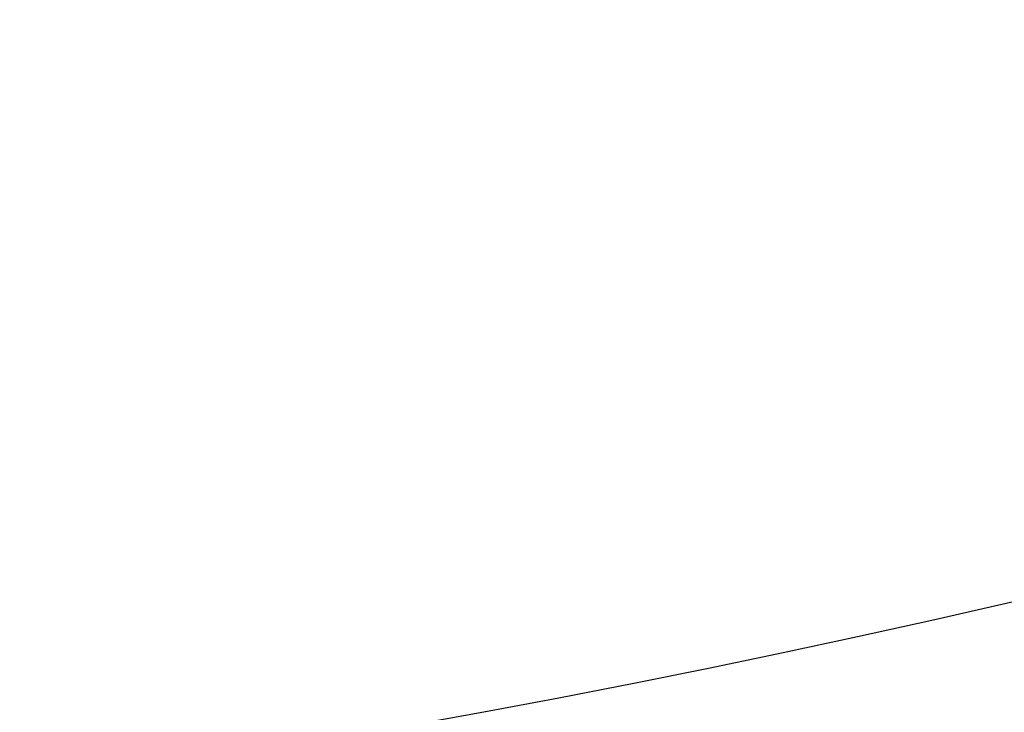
# Model space of a CAD drawing. Header units: millimetres. Extents: x -81 to 429, y -255 to 255.
# Tile 129 of 256: x 206 to 223, y -214 to -201. Entities that reach past the tile are written whole.
import ezdxf

# ---------------------------------------------------------------- set-up
doc = ezdxf.new("R2010")
doc.units = ezdxf.units.MM
doc.layers.add('Flora Ø50', color=5, linetype='Continuous', true_color=0x0000ff)

msp = doc.modelspace()

# ---------------------------------------------------------------- linework, layer by layer
at = {"layer": 'Flora Ø50'}
for centre, radius in [((174, 0, 374.187), 254.918), ((174, 0, 355.325), 240.858), ((174, 0, 345.703), 240.505), ((174, 0, 390), 237.5), ((174, 0, 170), 203.108)]:
    msp.add_circle(centre, radius, dxfattribs=at)
at = {"layer": 'Flora Ø50', "extrusion": (0, 0, -1)}
for centre, radius in [((-174, 0, -390), 223.067), ((-174, 0, -388.584), 219.195), ((-174, 0, -385.004), 217.151)]:
    msp.add_arc(centre, radius, 0, 270, dxfattribs=at)

doc.saveas('drawing.dxf')
